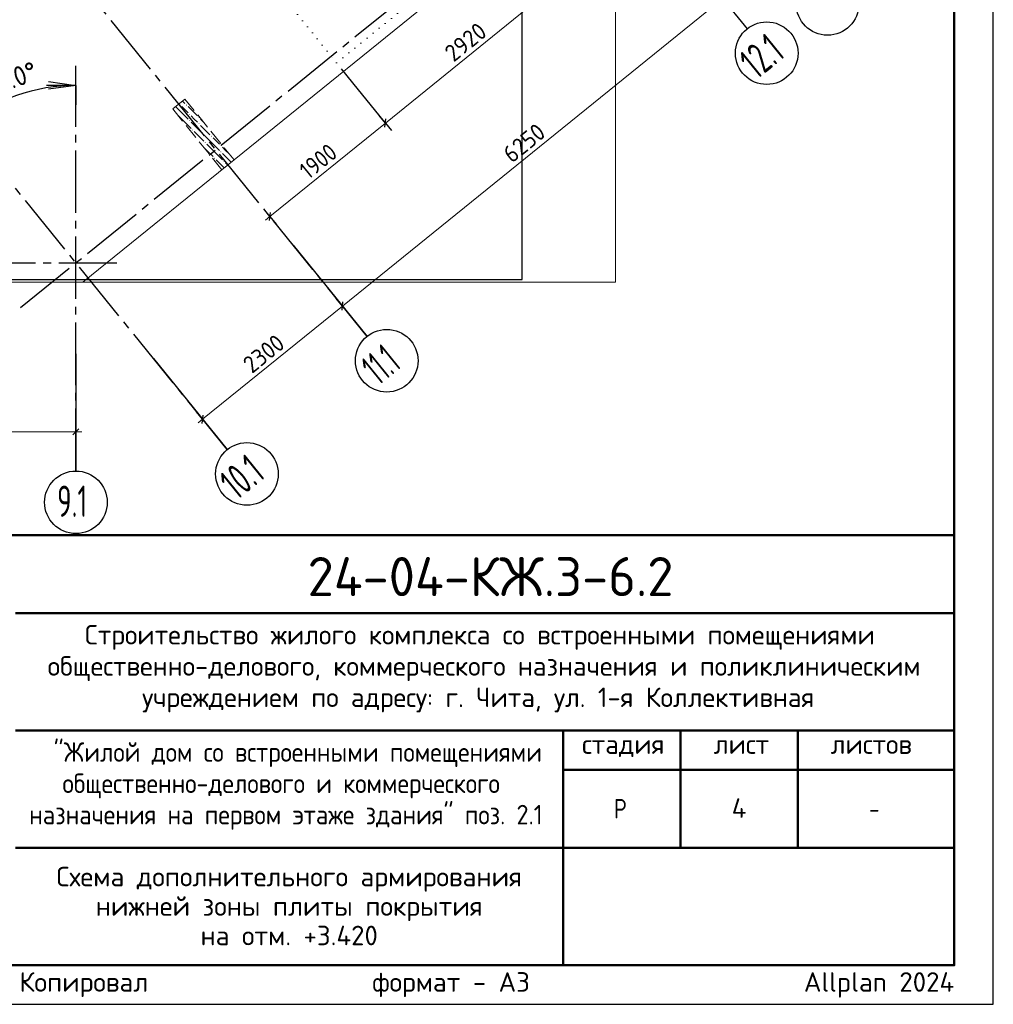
# Model space of a CAD drawing. Header units: millimetres. Extents: x 0 to 42000, y 0 to 29700.
# Tile 6 of 7: x 29555 to 42000, y 0 to 12590. Entities that reach past the tile are written whole.
import ezdxf

# ---------------------------------------------------------------- set-up
doc = ezdxf.new("R2010")
doc.units = ezdxf.units.MM
for name, pattern in [('______2', [270, 200, -70]), ('______5', [1100, 800, -100, 100, -100]), ('______9', [100, 0, -100])]:
    doc.linetypes.add(name, pattern=pattern)
for name, color, linetype, lineweight in [('Standard', 7, 'Continuous', 25), ('ЖБ Перекрытие верхний уровень', 7, 'Continuous', 18), ('Надписи', 7, 'Continuous', 25), ('Примечания', 7, 'Continuous', 13), ('Размерная линия_ общее', 7, 'Continuous', 13)]:
    doc.layers.add(name, color=color, linetype=linetype, lineweight=lineweight)
doc.layers.add('ЖБ Пилон', color=7, linetype='______2', lineweight=13, true_color=0xa0a0a0)
doc.layers.add('Оси', color=7, linetype='______5', lineweight=13, true_color=0x656565)
doc.styles.add('ISOCPEUR', font='txt')

msp = doc.modelspace()

# ---------------------------------------------------------------- hatches: boundary and pattern name
at = {"layer": 'ЖБ Пилон', "linetype": 'Continuous', "lineweight": 18, "transparency": 33554687}
for points in [[(31600, 11499), (31607, 11506), (31613, 11499), (31607, 11493)], [(31680, 11499), (31687, 11506), (31693, 11499), (31687, 11493)], [(31720, 11379), (31727, 11386), (31733, 11379), (31727, 11373)], [(31840, 11339), (31847, 11346), (31853, 11339), (31847, 11333)], [(31720, 11299), (31727, 11306), (31733, 11299), (31727, 11293)], [(31840, 11259), (31847, 11266), (31853, 11259), (31847, 11253)], [(31760, 11179), (31767, 11186), (31773, 11179), (31767, 11173)], [(31880, 11139), (31887, 11146), (31893, 11139), (31887, 11133)], [(32000, 11099), (32007, 11106), (32013, 11099), (32007, 11093)], [(31920, 11019), (31927, 11026), (31933, 11019), (31927, 11013)], [(32120, 10979), (32127, 10986), (32133, 10979), (32127, 10973)], [(32120, 10899), (32127, 10906), (32133, 10899), (32127, 10893)], [(32240, 10859), (32243, 10862), (32249, 10855), (32247, 10853)], [(32040, 10819), (32047, 10826), (32053, 10819), (32047, 10813)], [(32160, 10779), (32167, 10786), (32173, 10779), (32167, 10773)]]:
    msp.add_hatch(color=7, dxfattribs=at).paths.add_polyline_path(points, flags=16)

# ---------------------------------------------------------------- linework, layer by layer
at = {"layer": 'Standard', "color": 7, "linetype": 'Continuous', "lineweight": 50, "transparency": 33554687}
for p, q in [((23000, 6000), (41500, 6000)), ((29500, 5000), (41500, 5000)), ((29500, 3500), (41500, 3500)), ((36500, 2000), (36500, 3500)), ((38000, 2000), (38000, 3500)), ((39500, 2000), (39500, 3500)), ((36500, 3000), (41500, 3000)), ((29500, 2000), (41500, 2000)), ((36500, 500), (36500, 2000)), ((36500, 500), (36500, 2000))]:
    msp.add_line(p, q, dxfattribs=at)
at = {"layer": 'Standard', "color": 7, "linetype": 'Continuous', "lineweight": 25, "transparency": 33554687}
for p, q in [((41500, 500), (41500, 6000)), ((23000, 500), (41500, 500)), ((23000, 500), (41500, 500)), ((23000, 500), (41500, 500))]:
    msp.add_line(p, q, dxfattribs=at)
msp.add_lwpolyline([(0, 0), (42000, 0), (42000, 29700), (0, 29700), (0, 0)], close=True, dxfattribs=at)
at = {"layer": 'Standard', "color": 7, "linetype": 'Continuous', "lineweight": 50, "transparency": 33554687}
msp.add_lwpolyline([(2000, 29200), (41500, 29200), (41500, 500), (2000, 500), (2000, 29200)], close=True, dxfattribs=at)
at = {"layer": 'Standard', "color": 7, "linetype": 'Continuous', "lineweight": 13, "transparency": 33554687}
for points in [[(41500, 29200), (2000, 29200), (2000, 6000), (41500, 6000), (41500, 29200)], [(5829, 9232), (37172, 9232), (37172, 27138), (5512, 23138), (5829, 9232)], [(6829, 9232), (37172, 9232), (37172, 25860), (6829, 25860), (6829, 9232)]]:
    msp.add_lwpolyline(points, dxfattribs=at)
at = {"layer": 'Standard', "color": 254, "linetype": 'Continuous', "lineweight": 25, "true_color": 0xc4c4ff, "transparency": 33554687}
msp.add_lwpolyline([(14159, 9266), (35979, 9266), (35979, 24679), (14159, 24679), (14159, 9266)], dxfattribs=at)
at = {"layer": 'Standard', "color": 7, "linetype": 'Continuous', "lineweight": 25, "transparency": 33554687}
msp.add_lwpolyline([(41500, 6000), (23000, 6000), (23000, 500), (41500, 500), (41500, 6000)], dxfattribs=at)
at = {"layer": 'ЖБ Перекрытие верхний уровень', "color": 7, "linetype": 'Continuous', "lineweight": 18, "transparency": 33554687}
for p, q in [((30362, 9232), (37172, 14747)), ((6829, 9232), (30362, 9232))]:
    msp.add_line(p, q, dxfattribs=at)
at = {"layer": 'ЖБ Пилон', "color": 253, "linetype": '______2', "lineweight": 13, "true_color": 0xa0a0a0, "transparency": 33554687}
for p, q in [((31666, 11575), (31511, 11449)), ((32296, 10798), (31666, 11575)), ((31511, 11449), (32140, 10672)), ((32140, 10672), (32296, 10798))]:
    msp.add_line(p, q, dxfattribs=at)
at = {"layer": 'ЖБ Пилон', "color": 9, "linetype": 'Continuous', "lineweight": 18, "true_color": 0xc7c7c7, "transparency": 33554687}
for p, q in [((31627, 11399), (31547, 11479)), ((31627, 11479), (31707, 11399)), ((31667, 11519), (31636, 11550)), ((31707, 11479), (31827, 11359)), ((31569, 11377), (31627, 11319)), ((31627, 11399), (31707, 11319)), ((31787, 11319), (31747, 11359)), ((31627, 11319), (31747, 11199)), ((31747, 11279), (31867, 11159)), ((31827, 11279), (31787, 11319)), ((31867, 11319), (31900, 11286)), ((31867, 11239), (31987, 11119)), ((31787, 11159), (31907, 11039)), ((32027, 10999), (31907, 11119)), ((31947, 10919), (31910, 10957)), ((31947, 10999), (32027, 10919)), ((32027, 11079), (32107, 10999)), ((32027, 10999), (32107, 10919)), ((32187, 10919), (32147, 10959)), ((31947, 10919), (32027, 10839)), ((32027, 10919), (32147, 10799)), ((32147, 10879), (32258, 10768)), ((32227, 10879), (32187, 10919)), ((32067, 10799), (32170, 10696)), ((32187, 10759), (32214, 10732))]:
    msp.add_line(p, q, dxfattribs=at)
at = {"layer": 'Оси', "color": 8, "linetype": '______5', "lineweight": -3, "transparency": 33554687}
for p, q in [((33995, 8540), (22617, 22591)), ((32208, 7093), (20829, 21143)), ((29566, 8909), (39653, 17078)), ((30273, 6819), (30273, 11750)), ((3656, 9482), (30796, 9482))]:
    msp.add_line(p, q, dxfattribs=at)
at = {"layer": 'Оси', "color": 7, "linetype": 'Continuous', "lineweight": 25, "transparency": 33554687}
for p, q in [((37908, 13639), (38852, 12473)), ((33051, 9706), (33995, 8540)), ((30273, 8319), (30273, 6819)), ((31264, 8258), (32208, 7093))]:
    msp.add_line(p, q, dxfattribs=at)
for centre in [(39881, 12792), (39104, 12162), (34247, 8229), (32459, 6782), (30273, 6419)]:
    msp.add_circle(centre, 400, dxfattribs=at)
at = {"layer": 'Примечания', "color": 7, "linetype": '______9', "lineweight": 13, "transparency": 33554687}
for p, q in [((28446, 18412), (33606, 12039)), ((33606, 12039), (35875, 13877))]:
    msp.add_line(p, q, dxfattribs=at)
at = {"layer": 'Размерная линия_ общее', "color": 251, "linetype": 'Continuous', "lineweight": 13, "true_color": 0x656565, "transparency": 33554687}
for p, q in [((34230, 11269), (36499, 13107)), ((32753, 10074), (34230, 11269)), ((32753, 10074), (32695, 10026))]:
    msp.add_line(p, q, dxfattribs=at)
at = {"layer": 'Размерная линия_ общее', "color": 7, "linetype": 'Continuous', "lineweight": 13, "transparency": 33554687}
for p, q in [((33680, 8929), (38538, 12862)), ((31893, 7481), (33680, 8929)), ((31893, 7481), (31835, 7434)), ((19459, 7319), (30273, 7319)), ((30273, 7319), (30348, 7319))]:
    msp.add_line(p, q, dxfattribs=at)
at = {"layer": 'Размерная линия_ общее', "color": 7, "linetype": 'Continuous', "lineweight": 25, "transparency": 33554687}
for p, q in [((30273, 11750), (30273, 12000)), ((30273, 11750), (29898, 11750)), ((29923, 11800), (30273, 11750)), ((30273, 11750), (29923, 11700)), ((30273, 11750), (30273, 11750)), ((30273, 11750), (30273, 11500)), ((33675, 8876), (33686, 8981)), ((31887, 7428), (31898, 7534)), ((30235, 7282), (30310, 7357))]:
    msp.add_line(p, q, dxfattribs=at)
at = {"layer": 'Размерная линия_ общее', "color": 251, "linetype": 'Continuous', "lineweight": -3, "true_color": 0x656565, "transparency": 33554687}
for p, q in [((34230, 11269), (34151, 11366)), ((34230, 11269), (34308, 11172)), ((32753, 10074), (32675, 10171)), ((32753, 10074), (32832, 9976)), ((32753, 10074), (32753, 10074))]:
    msp.add_line(p, q, dxfattribs=at)
at = {"layer": 'Размерная линия_ общее', "color": 251, "linetype": 'Continuous', "lineweight": 25, "true_color": 0x656565, "transparency": 33554687}
for p, q in [((34224, 11217), (34235, 11322)), ((32748, 10021), (32759, 10126))]:
    msp.add_line(p, q, dxfattribs=at)
at = {"layer": 'Размерная линия_ общее', "color": 253, "linetype": 'Continuous', "lineweight": -3, "true_color": 0xa0a0a0, "transparency": 33554687}
for p, q in [((33680, 8929), (33602, 9026)), ((33680, 8929), (33759, 8832)), ((33680, 8929), (33869, 8695)), ((31893, 7481), (31814, 7578)), ((30273, 7319), (30273, 7444)), ((31893, 7481), (31972, 7384)), ((31893, 7481), (32082, 7248)), ((30273, 7319), (30273, 7194)), ((30273, 7319), (30273, 7019))]:
    msp.add_line(p, q, dxfattribs=at)
at = {"layer": 'Размерная линия_ общее', "color": 251, "linetype": 'Continuous', "lineweight": -3, "true_color": 0x656565, "transparency": 33554687}
msp.add_lwpolyline([(34230, 11269), (34219, 11283), (34219, 11283), (33813, 11785), (33813, 11785), (33669, 11962)], dxfattribs=at)
at = {"layer": 'Размерная линия_ общее', "color": 7, "linetype": 'Continuous', "lineweight": 25, "transparency": 33554687}
msp.add_arc((30273, 9482), 2268, 90, 129, dxfattribs=at)

# ---------------------------------------------------------------- texts
at = {"layer": 'Standard', "color": 7, "linetype": 'Continuous', "lineweight": 50, "transparency": 33554687, "insert": (33235, 5218), "char_height": 500, "width": 5041.59, "attachment_point": 7, "style": 'ISOCPEUR'}
msp.add_mtext('\\W0.98;24-04-КЖ.3-6.2', dxfattribs=at)
at = {"layer": 'Standard', "color": 7, "linetype": 'Continuous', "lineweight": 25, "transparency": 33554687, "char_height": 250, "attachment_point": 7, "style": 'ISOCPEUR'}
for s, insert, width in [('\\W0.99;Строительство жилого комплекса со встроенными помещениями', (30388, 4533), 10343.94), ('\\W0.99;общественно-делового, коммерческого назначения и поликлиническим', (29912, 4133), 11292.27), ('\\W0.99;учреждением по адресу: г. Чита, ул. 1-я Коллективная', (31119, 3733), 8881.18), ('\\W0.90;"Жилой дом со встроенными помещениями', (29989, 3033), 6132.5), ('\\W0.90;общественно-делового и коммерческого', (30102, 2633), 5904.56), ('\\W0.99;стадия    лист     листов', (36743, 3162), 4372.59), ('\\W0.90;назначения на первом этаже здания" поз. 2.1', (29676, 2233), 6756.08), ('\\W0.80;Р', (37150, 2375), 299.85), ('\\W0.78;-', (40412, 2375), 271.99)]:
    msp.add_mtext(s, dxfattribs=dict(at, insert=insert, width=width))
at = {"layer": 'Standard', "color": 7, "linetype": 'Continuous', "lineweight": 25, "transparency": 33554687, "insert": (33000, 1758), "char_height": 250, "width": 5991.88, "attachment_point": 2, "line_spacing_factor": 0.903614}
msp.add_mtext('\\A1;{\\fISOCPEUR|i0|b0;\\H250.000000;\\W1.000000;\\C7;Схема дополнительного армирования}\\P{\\fISOCPEUR|i0|b0;\\H250.000000;\\W1.000000;\\C7;нижней зоны плиты покрытия}\\P{\\fISOCPEUR|i0|b0;\\H250.000000;\\W1.000000;\\C7;на отм. +3.420}\\P', dxfattribs=at)
at = {"layer": 'Standard', "color": 8, "linetype": 'Continuous', "lineweight": 13, "transparency": 33554687, "insert": (41500, 248), "char_height": 250, "width": 11749.46, "attachment_point": 6, "style": 'ISOCPEUR'}
msp.add_mtext('\\A1;{\\fISOCPEUR|i0|b0;\\H250.000000;\\W1.000000;\\C8;Копировал                  формат - А3                      Allplan 2024}\\P', dxfattribs=at)
at = {"layer": 'Надписи', "color": 7, "linetype": 'Continuous', "lineweight": 13, "transparency": 33554687, "insert": (38750, 2510), "char_height": 250, "width": 300, "attachment_point": 5, "style": 'ISOCPEUR'}
msp.add_mtext('\\A1;{\\fISOCPEUR|i0|b0;\\H250.000000;\\W1.000000;\\C7;4}\\P', dxfattribs=at)
at = {"layer": 'Оси', "color": 7, "linetype": 'Continuous', "lineweight": 35, "transparency": 33554687, "char_height": 400, "attachment_point": 7, "rotation": 39, "style": 'ISOCPEUR'}
for s, insert, width in [('\\W0.62;12.1', (38973, 11816), 762.73), ('\\W0.55;11.1', (34140, 7903), 686.63), ('\\W0.62;10.1', (32328, 6435), 762.74)]:
    msp.add_mtext(s, dxfattribs=dict(at, insert=insert, width=width))
at = {"layer": 'Оси', "color": 7, "linetype": 'Continuous', "lineweight": 35, "transparency": 33554687, "insert": (30033, 6233), "char_height": 400, "width": 605.94, "attachment_point": 7, "style": 'ISOCPEUR'}
msp.add_mtext('\\W0.63;9.1', dxfattribs=at)
at = {"layer": 'Размерная линия_ общее', "color": 251, "linetype": 'Continuous', "lineweight": 25, "true_color": 0x656565, "transparency": 33554687, "char_height": 220, "attachment_point": 7, "rotation": 39, "style": 'ISOCPEUR'}
for s, insert, width in [('\\W0.93;2920', (35102, 12040), 718.09), ('\\W0.87;1900', (33246, 10537), 666.9)]:
    msp.add_mtext(s, dxfattribs=dict(at, insert=insert, width=width))
at = {"layer": 'Размерная линия_ общее', "color": 7, "linetype": 'Continuous', "lineweight": 25, "transparency": 33554687, "attachment_point": 7, "style": 'ISOCPEUR'}
for s, insert, char_height, width, rotation in [('\\W0.94;39.0%%d', (29141, 11593), 250, 866.66, 19.5), ('\\W0.93;6250', (35847, 10747), 220, 718.1, 39), ('\\W0.93;2300', (32524, 8057), 220, 718.09, 39)]:
    msp.add_mtext(s, dxfattribs=dict(at, insert=insert, char_height=char_height, width=width, rotation=rotation))

doc.saveas('drawing.dxf')
